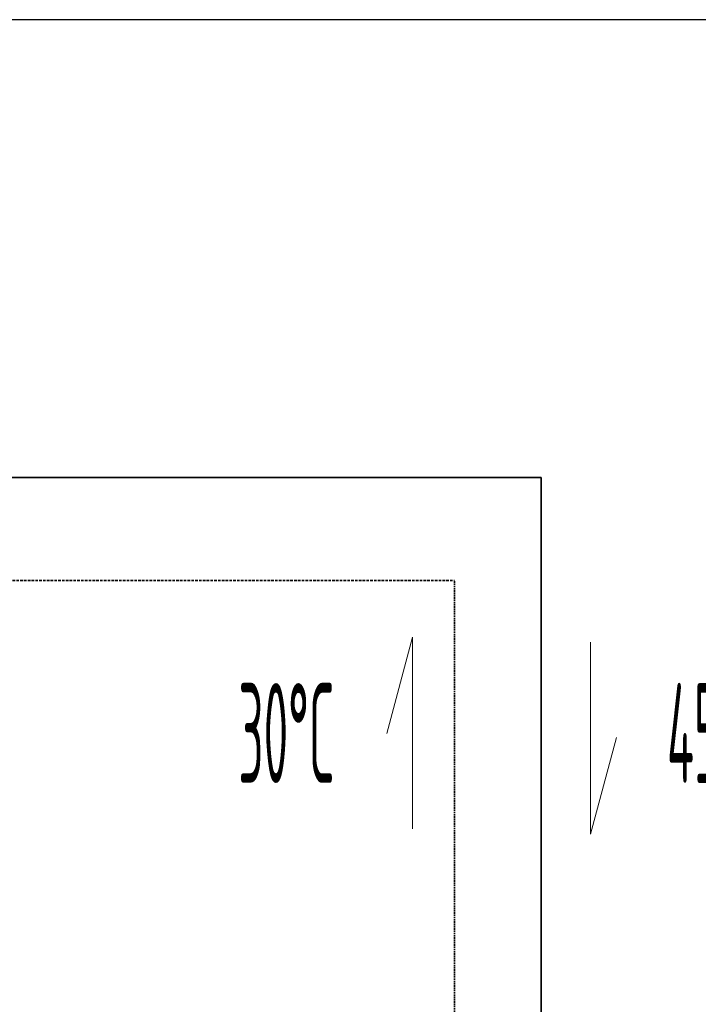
# Model space of a CAD drawing. Header units: millimetres. Extents: x -727 to 69715, y -15705 to 98123.
# Tile 165 of 256: x 39306 to 40156, y -8822 to -7589. Entities that reach past the tile are written whole.
import ezdxf
from ezdxf.enums import TextEntityAlignment as Align

# ---------------------------------------------------------------- set-up
doc = ezdxf.new("R2010")
doc.units = ezdxf.units.MM
doc.linetypes.add('VERDECKT', pattern=[9.525, 6.35, -3.175])
for name, color, linetype, lineweight in [('UT_POPIS - OBECNĚ', 7, 'Continuous', 5), ('UT_POTRUBI - PŘÍVOD', 1, 'Continuous', 35), ('UT_SCHÉMA_PŘÍVOD', 10, 'Continuous', 35), ('UT_SCHÉMA_ZPÁTEČKA', 172, 'VERDECKT', 35)]:
    doc.layers.add(name, color=color, linetype=linetype, lineweight=lineweight)
doc.styles.add('ISO 2.5', font='isocp.shx', dxfattribs={"width": 0.8, "height": 2.5})

msp = doc.modelspace()

# ---------------------------------------------------------------- linework, layer by layer
msp.add_line((-727.4, -7589.4), (68024.3, -7589.4))
at = {"layer": 'UT_POPIS - OBECNĚ'}
for p, q in [((39798.1, -8362.3), (39765.7, -8483)), ((39798.1, -8602.3), (39798.1, -8362.3)), ((40020.8, -8368.7), (40020.8, -8608.7)), ((40020.8, -8608.7), (40053.2, -8488))]:
    msp.add_line(p, q, dxfattribs=at)
at = {"layer": 'UT_POTRUBI - PŘÍVOD', "ltscale": 0.5}
msp.add_line((38878.8, -8162.4), (39959, -8162.4), dxfattribs=at)
at = {"layer": 'UT_SCHÉMA_PŘÍVOD'}
msp.add_line((39959, -9875.7), (39959, -8162.4), dxfattribs=at)
at = {"layer": 'UT_SCHÉMA_ZPÁTEČKA', "ltscale": 0.5}
msp.add_line((39006.9, -8291.2), (39850.4, -8291.2), dxfattribs=at)
at = {"layer": 'UT_SCHÉMA_ZPÁTEČKA', "ltscale": 0.3}
msp.add_line((39850.4, -9788.6), (39850.4, -8291.2), dxfattribs=at)

# ---------------------------------------------------------------- texts
at = {"layer": 'UT_POPIS - OBECNĚ', "style": 'ISO 2.5', "width": 0.4}
for s, p in [('30°C', (39640.2, -8482.3)), ('45°C', (40178.7, -8482.3))]:
    msp.add_text(s, height=125, dxfattribs=at).set_placement(p, align=Align.MIDDLE_CENTER)

doc.saveas('drawing.dxf')
